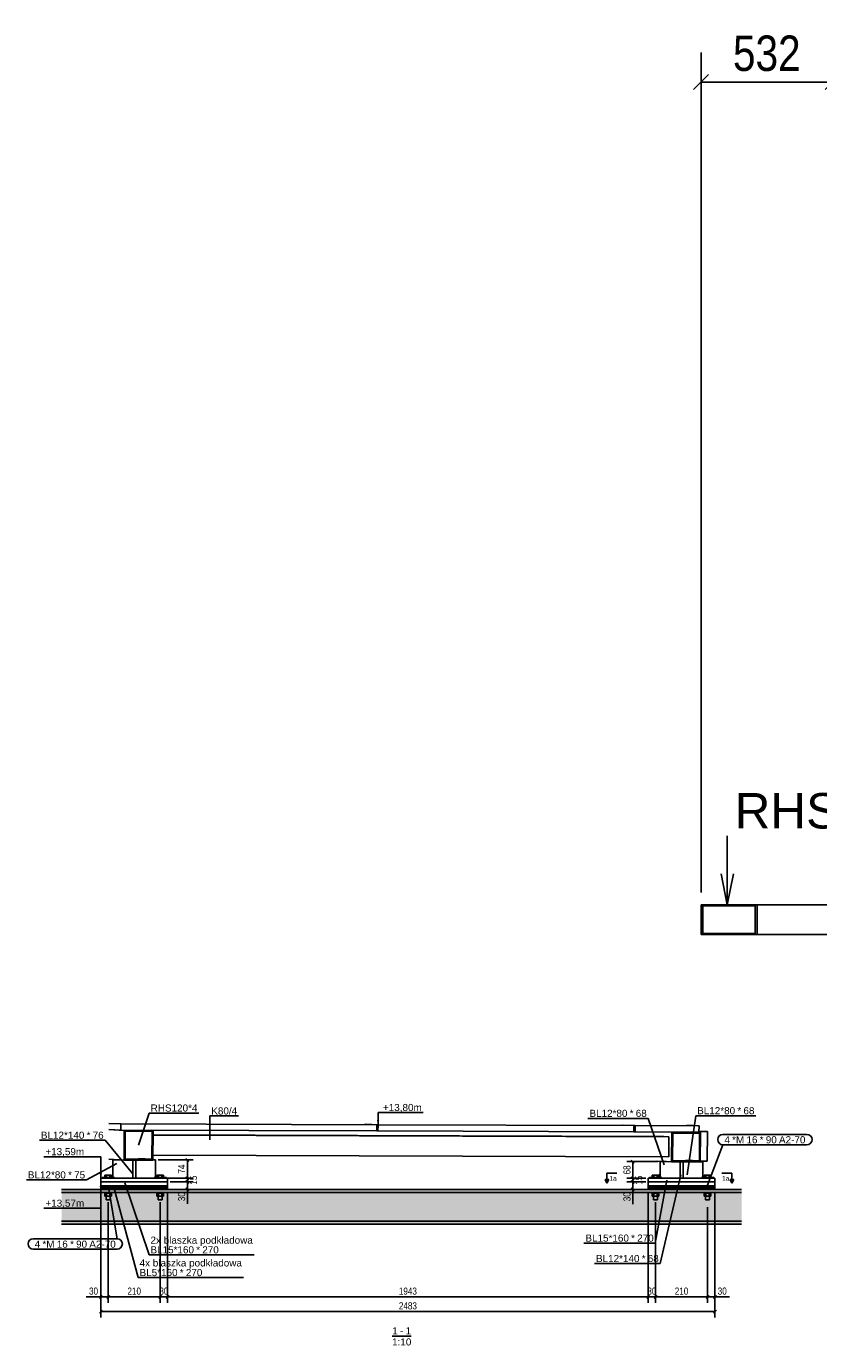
# Model space of a CAD drawing. Header units: millimetres. Extents: x -32861 to 254386, y 0 to 15445.
# Tile 52 of 67: x 188287 to 191490, y 44 to 5375. Entities that reach past the tile are written whole.
import ezdxf

# ---------------------------------------------------------------- set-up
doc = ezdxf.new("R2010")
doc.units = ezdxf.units.MM
doc.styles.add('Arial', font='ARIAL.TTF', dxfattribs={"height": 0.2})
doc.styles.add('Arial Narrow', font='ARIALN.TTF', dxfattribs={"height": 0.2})

# ---------------------------------------------------------------- blocks, each defined once
blk = doc.blocks.new('Unknown-25 - 34492')
at = {"color": 5}
blk.add_line((189765.8, 82.5), (189843.6, 82.5), dxfattribs=at)
at = {"color": 5, "style": 'Arial'}
for s, height, p in [('1', 28.7, (189766.8, 90)), ('1', 28.7, (189820.3, 90)), ('1:10', 28.65, (189765.8, 45)), ('-', 28.7, (189798, 90))]:
    blk.add_text(s, height=height, dxfattribs=at).set_placement(p)
blk = doc.blocks.new('Part-32008 - 31073')
h = blk.add_hatch(color=6)
h.paths.add_polyline_path([(191241.4, 1825.3), (191014.9, 1825.3), (191014.9, 1705.3), (191241.4, 1705.3)])
h.paths.add_polyline_path([(191022.4, 1709.3), (191022.4, 1821.3), (191233.9, 1821.3), (191233.9, 1709.3)])
at = {"color": 7}
for p, q in [((191241.4, 1825.3), (191014.9, 1825.3)), ((191014.9, 1825.3), (191014.9, 1705.3)), ((191022.4, 1709.3), (191022.4, 1821.3)), ((191022.4, 1821.3), (191233.9, 1821.3)), ((191233.9, 1821.3), (191233.9, 1709.3)), ((191241.4, 1825.3), (192550.2, 1825.3)), ((191241.4, 1705.3), (191241.4, 1825.3)), ((192597.4, 1805.3), (192597.4, 1806.3)), ((192597.4, 1729.3), (192597.4, 1801.3)), ((191233.9, 1709.3), (191022.4, 1709.3)), ((192597.4, 1705.3), (192597.4, 1725.3)), ((191014.9, 1705.3), (191241.4, 1705.3)), ((191241.4, 1705.3), (192597.4, 1705.3))]:
    blk.add_line(p, q, dxfattribs=at)
blk = doc.blocks.new('Part-69768 - 34492')
at = {"color": 7}
for p, q in [((190882.6, 907.8), (190896.5, 907.2)), ((190896.5, 907.2), (190896.1, 787.2)), ((191012.5, 907.2), (190896.5, 907.2)), ((191006.7, 907.4), (191012.5, 907.2)), ((191012.1, 787.2), (191012.5, 907.2)), ((190899.9, 791.2), (190900.3, 903.2)), ((190900.3, 903.2), (191008.6, 903.2)), ((191008.6, 903.2), (191008.3, 791.2)), ((190834, 790.3), (190896.1, 787.2)), ((190896.1, 787.2), (191012.1, 787.2)), ((191008.3, 791.2), (190899.9, 791.2)), ((190953.9, 793.9), (191008.3, 791.2))]:
    blk.add_line(p, q, dxfattribs=at)
blk = doc.blocks.new('Part-34507 - 34492')
at = {"color": 7}
for p, q in [((191071.2, 680.6), (190801.2, 680.6)), ((190801.2, 680.6), (190801.2, 675.6)), ((191071.2, 675.6), (190801.2, 675.6)), ((191071.2, 680.6), (191071.2, 675.6))]:
    blk.add_line(p, q, dxfattribs=at)
blk = doc.blocks.new('Part-34614 - 34492')
at = {"color": 7}
for p, q in [((188799.2, 895.5), (190863.9, 888.8)), ((188799.2, 894.5), (190884.9, 887.7)), ((190863.9, 888.8), (190884.9, 887.7)), ((190884.9, 887.7), (190884.6, 807.7)), ((188798.9, 814.5), (190884.6, 807.7))]:
    blk.add_line(p, q, dxfattribs=at)
blk = doc.blocks.new('Part-34493 - 34492')
at = {"color": 7}
for p, q in [((190699.5, 935.7), (190748.3, 933.3)), ((190743.1, 908.5), (190748.2, 908.3)), ((190748.3, 933.3), (190748.2, 908.3)), ((190748.2, 908.3), (191006.7, 907.4)), ((191006.8, 932.4), (190748.3, 933.3)), ((190958, 934.9), (191006.8, 932.4)), ((191006.7, 907.4), (191006.8, 932.4))]:
    blk.add_line(p, q, dxfattribs=at)
blk = doc.blocks.new('Part-34510 - 34492')
at = {"color": 7}
for p, q in [((191071.2, 690.6), (190801.2, 690.6)), ((190801.2, 690.6), (190801.2, 685.6)), ((191071.2, 685.6), (190801.2, 685.6)), ((191071.2, 690.6), (191071.2, 685.6))]:
    blk.add_line(p, q, dxfattribs=at)
blk = doc.blocks.new('Part-34558 - 34492')
at = {"color": 7}
for p, q in [((190850.2, 788.4), (190850.2, 720.6)), ((190850.2, 788.4), (190872.6, 788.3)), ((190850.2, 788.3), (190875.7, 788.2))]:
    blk.add_line(p, q, dxfattribs=at)
blk = doc.blocks.new('Part-34494 - 34492')
at = {"color": 7}
for p, q in [((189660.3, 939.1), (189708.9, 936.6)), ((189703.6, 911.9), (189708.8, 911.7)), ((189708.9, 936.6), (189708.8, 911.7)), ((189708.8, 911.7), (190743.1, 908.3)), ((190743.1, 933.3), (189708.9, 936.6)), ((190694.4, 935.7), (190743.1, 933.3)), ((190743.1, 908.3), (190743.1, 933.3))]:
    blk.add_line(p, q, dxfattribs=at)
blk = doc.blocks.new('Part-34511 - 34492')
at = {"color": 7}
for p, q in [((191071.2, 685.6), (190801.2, 685.6)), ((190801.2, 685.6), (190801.2, 680.6)), ((191071.2, 680.6), (190801.2, 680.6)), ((191071.2, 685.6), (191071.2, 680.6))]:
    blk.add_line(p, q, dxfattribs=at)
blk = doc.blocks.new('Part-34495 - 34492')
at = {"color": 7}
for p, q in [((188621.1, 942.4), (188669.4, 940)), ((188621.1, 917.4), (188669.3, 915)), ((188669.4, 940), (188669.3, 915)), ((188669.3, 915), (189703.6, 911.7)), ((189703.7, 936.7), (188669.4, 940)), ((189655.2, 939.1), (189703.7, 936.7)), ((189703.6, 911.7), (189703.7, 936.7))]:
    blk.add_line(p, q, dxfattribs=at)
blk = doc.blocks.new('Part-34513 - 34492')
at = {"color": 7}
for p, q in [((191071.2, 705.6), (190801.2, 705.6)), ((190801.2, 705.6), (190801.2, 690.6)), ((191071.2, 705.6), (191071.2, 690.6)), ((191071.2, 690.6), (190801.2, 690.6))]:
    blk.add_line(p, q, dxfattribs=at)
blk = doc.blocks.new('Part-34514 - 34492')
at = {"color": 7}
for p, q in [((188858.2, 690.6), (188588.2, 690.6)), ((188588.2, 690.6), (188588.2, 685.6)), ((188858.2, 685.6), (188588.2, 685.6)), ((188858.2, 690.6), (188858.2, 685.6))]:
    blk.add_line(p, q, dxfattribs=at)
blk = doc.blocks.new('Part-34515 - 34492')
at = {"color": 7}
for p, q in [((188858.2, 685.6), (188588.2, 685.6)), ((188588.2, 685.6), (188588.2, 680.6)), ((188858.2, 680.6), (188588.2, 680.6)), ((188858.2, 685.6), (188858.2, 680.6))]:
    blk.add_line(p, q, dxfattribs=at)
blk = doc.blocks.new('Part-34579 - 34492')
at = {"color": 7}
for p, q in [((188717.2, 720.6), (188717.2, 794.3)), ((188726.8, 794.3), (188729.2, 794.3)), ((188729.2, 720.6), (188729.2, 794.3))]:
    blk.add_line(p, q, dxfattribs=at)
blk = doc.blocks.new('Part-34599 - 34492')
at = {"color": 7}
for p, q in [((188621.1, 917.4), (188683.2, 914.3)), ((188683.2, 914.3), (188682.8, 794.3)), ((188799.2, 914.3), (188683.2, 914.3)), ((188686.7, 798.3), (188687, 910.3)), ((188687, 910.3), (188795.3, 910.3)), ((188793.4, 914.6), (188799.2, 914.3)), ((188795.3, 910.3), (188795, 798.3)), ((188798.8, 794.3), (188799.2, 914.3)), ((188741.1, 801), (188795, 798.3)), ((188621.1, 797.4), (188682.8, 794.3)), ((188682.8, 794.3), (188726.8, 794.3)), ((188795, 798.3), (188686.7, 798.3)), ((188729.2, 794.3), (188798.8, 794.3))]:
    blk.add_line(p, q, dxfattribs=at)
blk = doc.blocks.new('Part-34520 - 34492')
at = {"color": 7}
for p, q in [((188858.2, 680.6), (188588.2, 680.6)), ((188588.2, 680.6), (188588.2, 675.6)), ((188858.2, 675.6), (188588.2, 675.6)), ((188858.2, 680.6), (188858.2, 675.6))]:
    blk.add_line(p, q, dxfattribs=at)
blk = doc.blocks.new('Part-34526 - 34492')
at = {"color": 7}
for p, q in [((188858.2, 705.6), (188588.2, 705.6)), ((188588.2, 705.6), (188588.2, 690.6)), ((188858.2, 705.6), (188858.2, 690.6)), ((188858.2, 690.6), (188588.2, 690.6))]:
    blk.add_line(p, q, dxfattribs=at)
blk = doc.blocks.new('Part-34553 - 34492')
at = {"color": 7}
for p, q in [((191012.1, 787.9), (191022.2, 787.9)), ((191012.1, 787.7), (191022.2, 787.7)), ((191022.2, 787.9), (191022.2, 720.6))]:
    blk.add_line(p, q, dxfattribs=at)
blk = doc.blocks.new('Part-34563 - 34492')
at = {"color": 7}
for p, q in [((190930.2, 720.6), (190930.2, 787.2)), ((190942.2, 720.6), (190942.2, 787.2))]:
    blk.add_line(p, q, dxfattribs=at)
blk = doc.blocks.new('Part-34569 - 34492')
at = {"color": 7}
for p, q in [((188729.5, 720.6), (188729.4, 794.3)), ((188798.8, 795), (188809.4, 795)), ((188798.8, 794.9), (188809.4, 794.9)), ((188809.4, 795), (188809.5, 720.6))]:
    blk.add_line(p, q, dxfattribs=at)
blk = doc.blocks.new('Part-34574 - 34492')
at = {"color": 7}
for p, q in [((188637.2, 795.6), (188637.2, 720.6)), ((188637.2, 795.6), (188659.7, 795.5)), ((188637.2, 795.4), (188662.9, 795.3))]:
    blk.add_line(p, q, dxfattribs=at)
blk = doc.blocks.new('Part-34589 - 34492')
at = {"color": 7}
for p, q in [((191071.2, 720.6), (190801.2, 720.6)), ((190801.2, 720.6), (190801.2, 705.6)), ((191071.2, 705.6), (190801.2, 705.6)), ((191071.2, 720.6), (191071.2, 705.6))]:
    blk.add_line(p, q, dxfattribs=at)
blk = doc.blocks.new('Part-34594 - 34492')
at = {"color": 7}
for p, q in [((188858.2, 720.6), (188588.2, 720.6)), ((188588.2, 720.6), (188588.2, 705.6)), ((188858.2, 705.6), (188588.2, 705.6)), ((188858.2, 720.6), (188858.2, 705.6))]:
    blk.add_line(p, q, dxfattribs=at)
blk = doc.blocks.new('Part-34604 - 34492')
at = {"color": 7}
for p, q in [((190870.1, 788.5), (190834, 790.3)), ((190870.1, 788.3), (190870.1, 788.5)), ((190842.4, 720.6), (190850.2, 739.6))]:
    blk.add_line(p, q, dxfattribs=at)
blk = doc.blocks.new('Part-34609 - 34492')
at = {"color": 7}
for p, q in [((188656.2, 795.7), (188621.1, 797.4)), ((188656.1, 795.5), (188656.2, 795.7)), ((188729.2, 762.6), (188729.4, 762.6)), ((188729.2, 756.9), (188729.4, 757)), ((188636.9, 720.6), (188637.2, 721.8))]:
    blk.add_line(p, q, dxfattribs=at)
blk = doc.blocks.new('Part-69776 - 34492')
at = {"color": 7}
for p, q in [((191006.7, 909.5), (191038, 909.5)), ((191006.7, 909.4), (191040.5, 909.4)), ((191038, 909.5), (191040.5, 909.4)), ((191040.5, 909.4), (191040.1, 789.4)), ((191012.1, 789.4), (191040.1, 789.4))]:
    blk.add_line(p, q, dxfattribs=at)
blk = doc.blocks.new('Bolt-69778 - 34492')
at = {"color": 136}
for p, q in [((190856.2, 723.6), (190806.2, 723.6)), ((190806.2, 723.6), (190806.2, 720.6)), ((190817.3, 723.6), (190817.3, 733.6)), ((190817.3, 733.6), (190845, 733.6)), ((190823.2, 723.6), (190823.2, 720.6)), ((190824.3, 733.6), (190824.3, 723.6)), ((190838.1, 733.6), (190838.1, 723.6)), ((190839.2, 723.6), (190839.2, 720.6)), ((190845, 733.6), (190845, 723.6)), ((190856.2, 720.6), (190856.2, 723.6)), ((191066.2, 723.6), (191016.2, 723.6)), ((191016.2, 720.6), (191016.2, 723.6)), ((191027.3, 723.6), (191027.3, 733.6)), ((191027.3, 733.6), (191055, 733.6)), ((191033.2, 723.6), (191033.2, 720.6)), ((191034.3, 733.6), (191034.3, 723.6)), ((191048.1, 733.6), (191048.1, 723.6)), ((191049.2, 723.6), (191049.2, 720.6)), ((191055, 733.6), (191055, 723.6)), ((191066.2, 723.6), (191066.2, 720.6)), ((190816.2, 663.8), (190816.2, 660.8)), ((190846.2, 660.8), (190816.2, 660.8)), ((190817.3, 647.8), (190817.3, 660.8)), ((190845, 647.8), (190817.3, 647.8)), ((190823.2, 633.6), (190823.2, 663.8)), ((190824.3, 660.8), (190824.3, 647.8)), ((190838.1, 660.8), (190838.1, 647.8)), ((190839.2, 633.6), (190839.2, 663.8)), ((190845, 647.8), (190845, 660.8)), ((190846.2, 660.8), (190846.2, 663.8)), ((191026.2, 660.8), (191026.2, 663.8)), ((191056.2, 660.8), (191026.2, 660.8)), ((191027.3, 647.8), (191027.3, 660.8)), ((191055, 647.8), (191027.3, 647.8)), ((191033.2, 633.6), (191033.2, 663.8)), ((191034.3, 660.8), (191034.3, 647.8)), ((191048.1, 660.8), (191048.1, 647.8)), ((191049.2, 633.6), (191049.2, 663.8)), ((191055, 647.8), (191055, 660.8)), ((191056.2, 660.8), (191056.2, 663.8)), ((190839.2, 633.6), (190823.2, 633.6)), ((191049.2, 633.6), (191033.2, 633.6))]:
    blk.add_line(p, q, dxfattribs=at)
blk = doc.blocks.new('Bolt-69779 - 34492')
at = {"color": 136}
for p, q in [((188593.2, 723.6), (188643.2, 723.6)), ((188593.2, 723.6), (188593.2, 720.6)), ((188604.3, 723.6), (188604.3, 733.6)), ((188604.3, 733.6), (188632, 733.6)), ((188610.2, 723.6), (188610.2, 720.6)), ((188611.3, 733.6), (188611.3, 723.6)), ((188625.1, 733.6), (188625.1, 723.6)), ((188626.2, 723.6), (188626.2, 720.6)), ((188632, 733.6), (188632, 723.6)), ((188643.2, 720.6), (188643.2, 723.6)), ((188803.2, 723.6), (188853.2, 723.6)), ((188803.2, 720.6), (188803.2, 723.6)), ((188814.3, 723.6), (188814.3, 733.6)), ((188814.3, 733.6), (188842, 733.6)), ((188820.2, 723.6), (188820.2, 720.6)), ((188821.3, 733.6), (188821.3, 723.6)), ((188835.1, 733.6), (188835.1, 723.6)), ((188836.2, 723.6), (188836.2, 720.6)), ((188842, 733.6), (188842, 723.6)), ((188853.2, 723.6), (188853.2, 720.6)), ((188603.2, 663.8), (188603.2, 660.8)), ((188603.2, 660.8), (188633.2, 660.8)), ((188604.3, 647.8), (188604.3, 660.8)), ((188604.3, 647.8), (188632, 647.8)), ((188610.2, 633.6), (188610.2, 663.8)), ((188611.3, 660.8), (188611.3, 647.8)), ((188625.1, 660.8), (188625.1, 647.8)), ((188626.2, 633.6), (188626.2, 663.8)), ((188632, 647.8), (188632, 660.8)), ((188633.2, 660.8), (188633.2, 663.8)), ((188813.2, 660.8), (188813.2, 663.8)), ((188813.2, 660.8), (188843.2, 660.8)), ((188814.3, 647.8), (188814.3, 660.8)), ((188814.3, 647.8), (188842, 647.8)), ((188820.2, 633.6), (188820.2, 663.8)), ((188821.3, 660.8), (188821.3, 647.8)), ((188835.1, 660.8), (188835.1, 647.8)), ((188836.2, 633.6), (188836.2, 663.8)), ((188842, 647.8), (188842, 660.8)), ((188843.2, 660.8), (188843.2, 663.8)), ((188610.2, 633.6), (188626.2, 633.6)), ((188820.2, 633.6), (188836.2, 633.6))]:
    blk.add_line(p, q, dxfattribs=at)
blk = doc.blocks.new('Part-70951 - 34492')
blk.add_hatch(color=96).paths.add_polyline_path([(188429.3, 535.8), (191178.8, 535.8), (191178.8, 675.8), (191071.2, 675.8), (191071.2, 675.6), (190801.2, 675.6), (190801.2, 675.8), (188858.2, 675.8), (188858.2, 675.6), (188588.2, 675.6), (188588.2, 675.8), (188429.3, 675.8)])
at = {"color": 96}
for p, q in [((188429.3, 675.8), (188588.2, 675.8)), ((188429.3, 663.8), (191178.8, 663.8)), ((188858.2, 675.8), (190801.2, 675.8)), ((191071.2, 675.8), (191178.8, 675.8)), ((188429.3, 547.8), (191178.8, 547.8)), ((188429.3, 535.8), (191178.8, 535.8))]:
    blk.add_line(p, q, dxfattribs=at)
blk = doc.blocks.new('StraightDimension-32370 - 31073')
at = {"color": 174}
for p, q in [((191014.9, 1875.3), (191014.9, 5269.8)), ((191546.9, 4015.3), (191546.9, 5269.8)), ((191044.9, 5179.8), (190984.9, 5119.8)), ((191516.9, 5119.8), (191576.9, 5179.8)), ((191014.9, 5149.8), (191546.9, 5149.8))]:
    blk.add_line(p, q, dxfattribs=at)
at = {"color": 30, "style": 'Arial Narrow'}
blk.add_text('532', height=143.16, dxfattribs=at).set_placement((191144.1, 5194.8))
blk = doc.blocks.new('StraightDimension-70844 - 34492')
at = {"color": 174}
for p, q in [((190831.2, 623.6), (190831.2, 217.4)), ((191041.2, 603.6), (191041.2, 217.4)), ((190837.2, 247.4), (190825.2, 235.4)), ((190831.2, 241.4), (191041.2, 241.4)), ((191035.2, 235.4), (191047.2, 247.4))]:
    blk.add_line(p, q, dxfattribs=at)
at = {"color": 30, "style": 'Arial Narrow'}
blk.add_text('210', height=28.63, dxfattribs=at).set_placement((190908.8, 250.4))
blk = doc.blocks.new('StraightDimension-70845 - 34492')
at = {"color": 174}
for p, q in [((190801.2, 665.6), (190801.2, 217.4)), ((190831.2, 623.6), (190831.2, 217.4)), ((190807.2, 247.4), (190795.2, 235.4)), ((190801.2, 241.4), (190831.2, 241.4)), ((190825.2, 235.4), (190837.2, 247.4))]:
    blk.add_line(p, q, dxfattribs=at)
at = {"color": 30, "style": 'Arial Narrow'}
blk.add_text('30', height=28.63, dxfattribs=at).set_placement((190797.9, 250.4))
blk = doc.blocks.new('StraightDimension-70849 - 34492')
at = {"color": 174}
for p, q in [((188588.2, 665.6), (188588.2, 217.4)), ((188618.2, 623.6), (188618.2, 217.4)), ((188588.2, 241.4), (188529.2, 241.4)), ((188588.2, 241.4), (188529.2, 241.4)), ((188594.2, 247.4), (188582.2, 235.4)), ((188588.2, 241.4), (188618.2, 241.4)), ((188612.2, 235.4), (188624.2, 247.4))]:
    blk.add_line(p, q, dxfattribs=at)
at = {"color": 30, "style": 'Arial Narrow'}
blk.add_text('30', height=28.63, dxfattribs=at).set_placement((188540.5, 250.4))
blk = doc.blocks.new('StraightDimension-70843 - 34492')
at = {"color": 174}
for p, q in [((191071.2, 665.6), (191071.2, 217.4)), ((191041.2, 603.6), (191041.2, 217.4)), ((191047.2, 247.4), (191035.2, 235.4)), ((191041.2, 241.4), (191071.2, 241.4)), ((191065.2, 235.4), (191077.2, 247.4)), ((191071.2, 241.4), (191130.2, 241.4)), ((191071.2, 241.4), (191130.2, 241.4))]:
    blk.add_line(p, q, dxfattribs=at)
at = {"color": 30, "style": 'Arial Narrow'}
blk.add_text('30', height=28.63, dxfattribs=at).set_placement((191082.4, 250.4))
blk = doc.blocks.new('StraightDimension-70415 - 34492')
at = {"color": 174}
for p, q in [((188868.2, 705.6), (188962, 705.6)), ((188944, 699.6), (188932, 711.6)), ((188938, 675.8), (188938, 705.6)), ((188868.2, 675.8), (188962, 675.8)), ((188932, 681.8), (188944, 669.8)), ((188938, 675.8), (188938, 616.8)), ((188938, 675.8), (188938, 616.8))]:
    blk.add_line(p, q, dxfattribs=at)
at = {"color": 30, "style": 'Arial Narrow'}
blk.add_text('30', height=28.63, rotation=90.0002, dxfattribs=at).set_placement((188929, 628.1))
blk = doc.blocks.new('StraightDimension-70847 - 34492')
at = {"color": 174}
for p, q in [((188858.2, 665.6), (188858.2, 217.4)), ((188828.2, 623.6), (188828.2, 217.4)), ((188834.2, 247.4), (188822.2, 235.4)), ((188828.2, 241.4), (188858.2, 241.4)), ((188852.2, 235.4), (188864.2, 247.4))]:
    blk.add_line(p, q, dxfattribs=at)
at = {"color": 30, "style": 'Arial Narrow'}
blk.add_text('30', height=28.63, dxfattribs=at).set_placement((188824.9, 250.4))
blk = doc.blocks.new('StraightDimension-34667 - 34492')
at = {"color": 174}
for p, q in [((190840.2, 788.3), (190714.7, 788.3)), ((190744.7, 782.3), (190732.7, 794.3)), ((190738.7, 720.6), (190738.7, 788.3)), ((190791.2, 720.6), (190714.7, 720.6)), ((190732.7, 726.6), (190744.7, 714.6))]:
    blk.add_line(p, q, dxfattribs=at)
at = {"color": 30, "style": 'Arial Narrow'}
blk.add_text('68', height=28.63, rotation=90.0002, dxfattribs=at).set_placement((190729.7, 736.2))
blk = doc.blocks.new('StraightDimension-34665 - 34492')
at = {"color": 174}
for p, q in [((190791.2, 705.6), (190714.7, 705.6)), ((190744.7, 699.6), (190732.7, 711.6)), ((190738.7, 675.6), (190738.7, 705.6)), ((190791.2, 675.6), (190714.7, 675.6)), ((190732.7, 681.6), (190744.7, 669.6)), ((190738.7, 675.6), (190738.7, 616.6)), ((190738.7, 675.6), (190738.7, 616.6))]:
    blk.add_line(p, q, dxfattribs=at)
at = {"color": 30, "style": 'Arial Narrow'}
blk.add_text('30', height=28.63, rotation=90.0002, dxfattribs=at).set_placement((190729.7, 627.8))
blk = doc.blocks.new('StraightDimension-70846 - 34492')
at = {"color": 174}
for p, q in [((188858.2, 665.6), (188858.2, 217.4)), ((190801.2, 665.6), (190801.2, 217.4)), ((188864.2, 247.4), (188852.2, 235.4)), ((188858.2, 241.4), (190801.2, 241.4)), ((190795.2, 235.4), (190807.2, 247.4))]:
    blk.add_line(p, q, dxfattribs=at)
at = {"color": 30, "style": 'Arial Narrow'}
blk.add_text('1943', height=28.63, dxfattribs=at).set_placement((189793.2, 250.4))
blk = doc.blocks.new('StraightDimension-70782 - 34492')
at = {"color": 174}
for p, q in [((188588.2, 665.8), (188588.2, 158)), ((191071.2, 665.6), (191071.2, 158)), ((188594.2, 188), (188582.2, 176)), ((188588.2, 182), (191071.2, 182)), ((191065.2, 176), (191077.2, 188))]:
    blk.add_line(p, q, dxfattribs=at)
at = {"color": 30, "style": 'Arial Narrow'}
blk.add_text('2483', height=28.63, dxfattribs=at).set_placement((189793.2, 191))
blk = doc.blocks.new('StraightDimension-34666 - 34492')
at = {"color": 174}
for p, q in [((190791.2, 720.6), (190714.7, 720.6)), ((190791.2, 705.6), (190714.7, 705.6)), ((190732.7, 726.6), (190744.7, 714.6)), ((190744.7, 699.6), (190732.7, 711.6)), ((190738.7, 705.6), (190738.7, 720.6))]:
    blk.add_line(p, q, dxfattribs=at)
at = {"color": 30, "style": 'Arial Narrow'}
blk.add_text('15', height=28.63, rotation=90.0002, dxfattribs=at).set_placement((190777.7, 694.8))
blk = doc.blocks.new('StraightDimension-70413 - 34492')
at = {"color": 174}
for p, q in [((188944, 788.9), (188932, 800.9)), ((188819.4, 794.9), (188962, 794.9)), ((188938, 720.6), (188938, 794.9)), ((188819.5, 720.6), (188962, 720.6)), ((188932, 726.6), (188944, 714.6))]:
    blk.add_line(p, q, dxfattribs=at)
at = {"color": 30, "style": 'Arial Narrow'}
blk.add_text('74', height=28.63, rotation=90.0002, dxfattribs=at).set_placement((188929, 739.5))
blk = doc.blocks.new('StraightDimension-70414 - 34492')
at = {"color": 174}
for p, q in [((188819.5, 720.6), (188962, 720.6)), ((188868.2, 705.6), (188962, 705.6)), ((188932, 726.6), (188944, 714.6)), ((188944, 699.6), (188932, 711.6)), ((188938, 705.6), (188938, 720.6))]:
    blk.add_line(p, q, dxfattribs=at)
at = {"color": 30, "style": 'Arial Narrow'}
blk.add_text('15', height=28.63, rotation=90.0002, dxfattribs=at).set_placement((188977, 694.8))
blk = doc.blocks.new('StraightDimension-70848 - 34492')
at = {"color": 174}
for p, q in [((188618.2, 623.6), (188618.2, 217.4)), ((188828.2, 623.6), (188828.2, 217.4)), ((188624.2, 247.4), (188612.2, 235.4)), ((188618.2, 241.4), (188828.2, 241.4)), ((188822.2, 235.4), (188834.2, 247.4))]:
    blk.add_line(p, q, dxfattribs=at)
at = {"color": 30, "style": 'Arial Narrow'}
blk.add_text('210', height=28.63, dxfattribs=at).set_placement((188695.8, 250.4))
blk = doc.blocks.new('Mark-32004 - 31073')
at = {"color": 136}
for p, q in [((191120.9, 1825.3), (191120.9, 2104)), ((191095.9, 1950.3), (191120.9, 1825.3)), ((191120.9, 1825.3), (191145.9, 1950.3))]:
    blk.add_line(p, q, dxfattribs=at)
at = {"color": 30, "style": 'Arial'}
blk.add_text('RHS120*4', height=143.26, dxfattribs=at).set_placement((191150.9, 2134))
blk = doc.blocks.new('Mark-34559 - 34492')
at = {"color": 136}
for p in [(190932.9, 734.5), (190584.3, 376.2)]:
    blk.add_line(p, (190850.1, 376.2), dxfattribs=at)
at = {"color": 30, "style": 'Arial'}
for s, height, p in [('BL12*140', 28.65, (190590.3, 382.2)), ('*', 28.7, (190775.1, 382.2)), ('68', 28.65, (190799.6, 382.2))]:
    blk.add_text(s, height=height, dxfattribs=at).set_placement(p)
blk = doc.blocks.new('Mark-34570 - 34492')
at = {"color": 136}
for p in [(188653.5, 780.3), (188287.1, 713.9)]:
    blk.add_line(p, (188530.7, 713.9), dxfattribs=at)
at = {"color": 30, "style": 'Arial'}
for s, height, p in [('BL12*80', 28.65, (188293.1, 719.9)), ('*', 28.7, (188455.6, 719.9)), ('75', 28.65, (188480.2, 719.9))]:
    blk.add_text(s, height=height, dxfattribs=at).set_placement(p)
blk = doc.blocks.new('SectionMark-34777 - 34492')
for points in [[(190634.4, 715.6), (190641.9, 715.6), (190634.4, 700.6)], [(191132.2, 715.6), (191139.7, 715.6), (191139.7, 700.6)]]:
    blk.add_hatch(color=5).paths.add_polyline_path(points)
at = {"color": 5}
for p, q in [((190634.4, 700.6), (190626.9, 715.6)), ((190641.9, 715.6), (190626.9, 715.6)), ((190634.4, 740.6), (190674.4, 740.6)), ((190634.4, 740.6), (190634.4, 700.6)), ((190634.4, 700.6), (190641.9, 715.6)), ((191139.7, 740.6), (191099.7, 740.6)), ((191132.2, 715.6), (191147.2, 715.6)), ((191139.7, 700.6), (191132.2, 715.6)), ((191139.7, 740.6), (191139.7, 700.6)), ((191147.2, 715.6), (191139.7, 700.6))]:
    blk.add_line(p, q, dxfattribs=at)
at = {"color": 5, "style": 'Arial'}
for p in [(190644.4, 710.6), (191100, 710.6)]:
    blk.add_text('1a', height=19.1, dxfattribs=at).set_placement(p)
blk = doc.blocks.new('Mark-34585 - 34492')
at = {"color": 136}
for p in [(190877.2, 712.9), (190541.6, 458.7)]:
    blk.add_line(p, (190829.6, 458.7), dxfattribs=at)
at = {"color": 30, "style": 'Arial'}
for s, height, p in [('BL15*160', 28.65, (190547.6, 464.7)), ('*', 28.7, (190732.3, 464.7)), ('270', 28.65, (190756.9, 464.7))]:
    blk.add_text(s, height=height, dxfattribs=at).set_placement(p)
blk = doc.blocks.new('Mark-34516 - 34492')
at = {"color": 136}
for p, q in [((188642.5, 679.3), (188738.9, 319.3)), ((188738.9, 319.3), (189164.7, 319.3))]:
    blk.add_line(p, q, dxfattribs=at)
at = {"color": 30, "style": 'Arial'}
for s, height, p in [('4x blaszka podkładowa', 28.652, (188744.9, 364.3)), ('BL5*160', 28.65, (188744.9, 325.3)), ('*', 28.7, (188907.5, 325.3)), ('270', 28.65, (188932, 325.3))]:
    blk.add_text(s, height=height, dxfattribs=at).set_placement(p)
blk = doc.blocks.new('Mark-34522 - 34492')
at = {"color": 136}
for p, q in [((188685, 702.1), (188783, 411.3)), ((188783, 411.3), (189208.7, 411.3))]:
    blk.add_line(p, q, dxfattribs=at)
at = {"color": 30, "style": 'Arial'}
for s, height, p in [('2x blaszka podkładowa', 28.652, (188789, 456.3)), ('BL15*160', 28.65, (188789, 417.3)), ('*', 28.7, (188973.8, 417.3)), ('270', 28.65, (188998.3, 417.3))]:
    blk.add_text(s, height=height, dxfattribs=at).set_placement(p)
blk = doc.blocks.new('Mark-34549 - 34492')
at = {"color": 136}
for p, q in [((190958.5, 734.4), (190993.3, 973.3)), ((190993.3, 973.3), (191236.9, 973.3))]:
    blk.add_line(p, q, dxfattribs=at)
at = {"color": 30, "style": 'Arial'}
for s, height, p in [('BL12*80', 28.65, (190999.3, 979.3)), ('*', 28.7, (191161.8, 979.3)), ('68', 28.65, (191186.4, 979.3))]:
    blk.add_text(s, height=height, dxfattribs=at).set_placement(p)
blk = doc.blocks.new('Mark-34610 - 34492')
at = {"color": 136}
for p, q in [((189028.8, 875.4), (189028.8, 972.3)), ((189028.8, 972.3), (189145.4, 972.3))]:
    blk.add_line(p, q, dxfattribs=at)
at = {"color": 30, "style": 'Arial'}
blk.add_text('K80/4', height=28.65, dxfattribs=at).set_placement((189034.8, 978.3))
blk = doc.blocks.new('Mark-34554 - 34492')
at = {"color": 136}
for p in [(190557.9, 962.7), (190866.5, 774.5)]:
    blk.add_line(p, (190801.5, 962.7), dxfattribs=at)
at = {"color": 30, "style": 'Arial'}
for s, height, p in [('BL12*80', 28.65, (190563.9, 968.7)), ('*', 28.7, (190726.5, 968.7)), ('68', 28.65, (190751, 968.7))]:
    blk.add_text(s, height=height, dxfattribs=at).set_placement(p)
blk = doc.blocks.new('Mark-34575 - 34492')
at = {"color": 136}
for p in [(188339.8, 874.3), (188717.2, 738.2)]:
    blk.add_line(p, (188605.6, 874.3), dxfattribs=at)
at = {"color": 30, "style": 'Arial'}
for s, height, p in [('BL12*140', 28.65, (188345.8, 880.3)), ('*', 28.7, (188530.6, 880.3)), ('76', 28.65, (188555.1, 880.3))]:
    blk.add_text(s, height=height, dxfattribs=at).set_placement(p)
blk = doc.blocks.new('Mark-34595 - 34492')
at = {"color": 136}
for p, q in [((188741, 854.3), (188783.7, 984.1)), ((188783.7, 984.1), (188984.7, 984.1))]:
    blk.add_line(p, q, dxfattribs=at)
at = {"color": 30, "style": 'Arial'}
blk.add_text('RHS120*4', height=28.65, dxfattribs=at).set_placement((188789.7, 990.1))
blk = doc.blocks.new('Mark-71128 - 34492')
at = {"color": 7}
for p, q in [((191041.2, 692.2), (191103.6, 855.9)), ((191103.6, 897.9), (191443, 897.9)), ((191103.6, 855.9), (191443, 855.9))]:
    blk.add_line(p, q, dxfattribs=at)
for centre, start, end in [((191103.6, 876.9), 90, 270), ((191443, 876.9), 270, 90)]:
    blk.add_arc(centre, 21, start, end, dxfattribs=at)
at = {"color": 30, "style": 'Arial'}
for s, height, p in [('4', 28.7, (191109.6, 861.9)), ('*M', 28.65, (191140.8, 861.9)), ('16', 28.65, (191198.7, 861.9)), ('*', 28.7, (191252.2, 861.9)), ('90', 28.65, (191276.8, 861.9)), ('A2-70', 28.65, (191330.3, 861.9))]:
    blk.add_text(s, height=height, dxfattribs=at).set_placement(p)
blk = doc.blocks.new('Unknown-34763 - 34492')
blk.add_hatch(color=6).paths.add_polyline_path([(189713.9, 956.6), (189708.9, 936.6), (189703.9, 956.6)])
at = {"color": 6}
for p, q in [((189708.9, 936.6), (189708.9, 986.4)), ((189708.9, 986.4), (189722.9, 986.4)), ((189891.7, 986.4), (189722.9, 986.4))]:
    blk.add_line(p, q, dxfattribs=at)
at = {"color": 6, "style": 'Arial'}
blk.add_text('+13,80m', height=28.65, dxfattribs=at).set_placement((189728.9, 992.4))
blk = doc.blocks.new('Unknown-34765 - 34492')
blk.add_hatch(color=6).paths.add_polyline_path([(188583.2, 685.6), (188588.2, 705.6), (188593.2, 685.6)])
at = {"color": 6}
for p, q in [((188588.2, 705.6), (188588.2, 599.7)), ((188526.9, 599.7), (188358.1, 599.7)), ((188588.2, 599.7), (188526.9, 599.7))]:
    blk.add_line(p, q, dxfattribs=at)
at = {"color": 6, "style": 'Arial'}
blk.add_text('+13,57m', height=28.65, dxfattribs=at).set_placement((188364.1, 605.7))
blk = doc.blocks.new('Unknown-34769 - 34492')
blk.add_hatch(color=6).paths.add_polyline_path([(188593.2, 740.6), (188588.2, 720.6), (188583.2, 740.6)])
at = {"color": 6}
for p, q in [((188526.8, 807.9), (188357.9, 807.9)), ((188588.2, 807.9), (188526.8, 807.9)), ((188588.2, 720.6), (188588.2, 807.9))]:
    blk.add_line(p, q, dxfattribs=at)
at = {"color": 6, "style": 'Arial'}
blk.add_text('+13,59m', height=28.65, dxfattribs=at).set_placement((188363.9, 813.9))
blk = doc.blocks.new('Mark-71008 - 34492')
at = {"color": 7}
for p, q in [((188618.2, 692.2), (188654.4, 476.2)), ((188314.9, 476.2), (188654.4, 476.2)), ((188314.9, 434.2), (188654.4, 434.2))]:
    blk.add_line(p, q, dxfattribs=at)
for centre, start, end in [((188314.9, 455.2), 90, 270), ((188654.4, 455.2), 270, 90)]:
    blk.add_arc(centre, 21, start, end, dxfattribs=at)
at = {"color": 30, "style": 'Arial'}
for s, height, p in [('4', 28.7, (188320.9, 440.2)), ('*M', 28.65, (188352.2, 440.2)), ('16', 28.65, (188410.1, 440.2)), ('*', 28.7, (188463.6, 440.2)), ('90', 28.65, (188488.1, 440.2)), ('A2-70', 28.65, (188541.6, 440.2))]:
    blk.add_text(s, height=height, dxfattribs=at).set_placement(p)

msp = doc.modelspace()

# ---------------------------------------------------------------- block references
for name in ['StraightDimension-32370 - 31073', 'Mark-32004 - 31073', 'Part-32008 - 31073', 'Mark-34595 - 34492', 'Unknown-34763 - 34492', 'Mark-34610 - 34492', 'Mark-34554 - 34492', 'Mark-34549 - 34492', 'Mark-34575 - 34492', 'Part-34495 - 34492', 'Part-34599 - 34492', 'Part-34494 - 34492', 'Part-34493 - 34492', 'Part-69768 - 34492', 'Part-69776 - 34492', 'Part-34614 - 34492', 'Mark-71128 - 34492', 'Unknown-34769 - 34492', 'StraightDimension-70413 - 34492', 'Mark-34570 - 34492', 'Part-34609 - 34492', 'Part-34574 - 34492', 'Part-34579 - 34492', 'Part-34569 - 34492', 'StraightDimension-34667 - 34492', 'Part-34604 - 34492', 'Part-34558 - 34492', 'Part-34563 - 34492', 'Part-34553 - 34492', 'Unknown-34765 - 34492', 'Part-34594 - 34492', 'Part-34526 - 34492', 'Bolt-69779 - 34492', 'Mark-34522 - 34492', 'StraightDimension-70414 - 34492', 'StraightDimension-70415 - 34492', 'Mark-34585 - 34492', 'Mark-34559 - 34492', 'SectionMark-34777 - 34492', 'StraightDimension-34665 - 34492', 'StraightDimension-34666 - 34492', 'Part-34589 - 34492', 'Part-34513 - 34492', 'Bolt-69778 - 34492', 'Mark-71008 - 34492', 'Part-70951 - 34492', 'StraightDimension-70849 - 34492', 'StraightDimension-70782 - 34492', 'Part-34514 - 34492', 'Part-34515 - 34492', 'Part-34520 - 34492', 'Mark-34516 - 34492', 'StraightDimension-70847 - 34492', 'StraightDimension-70846 - 34492', 'StraightDimension-70845 - 34492', 'Part-34510 - 34492', 'Part-34511 - 34492', 'Part-34507 - 34492', 'StraightDimension-70843 - 34492', 'StraightDimension-70848 - 34492', 'StraightDimension-70844 - 34492', 'Unknown-25 - 34492']:
    msp.add_blockref(name, (0, 0))

doc.saveas('drawing.dxf')
